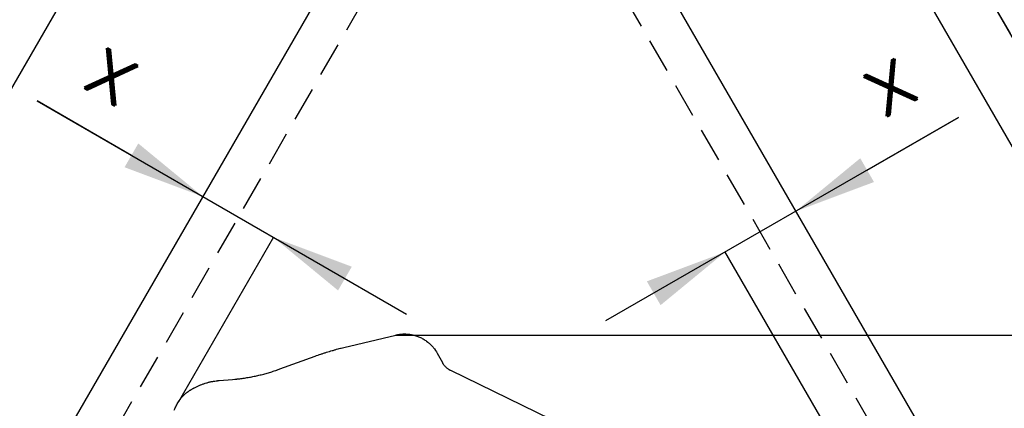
# Model space of a CAD drawing. Header units: millimetres. Extents: x -29 to 951, y -155 to 779.
# Tile 5 of 7: x 248 to 606, y 318 to 460. Entities that reach past the tile are written whole.
import ezdxf

# ---------------------------------------------------------------- set-up
doc = ezdxf.new("R2010")
doc.units = ezdxf.units.MM
doc.header["$LTSCALE"] = 5
doc.linetypes.add('ČÁRKOVANÁX2', pattern=[1.5, 1, -0.5])
doc.layers.add('Kóty', color=2, linetype='Continuous')
doc.layers.add('Značka', color=7, linetype='Continuous')
doc.styles.get("Standard").update_dxf_attribs({"font": 'romand.shx', "height": 25})
doc.dimstyles.get("Standard").update_dxf_attribs({"dimtxt": 25, "dimasz": 30, "dimexe": 0.18, "dimexo": 0.0625, "dimgap": 12.5, "dimtad": 1, "dimdec": 0, "dimzin": 0, "dimdsep": 46, "dimtxsty": 'Standard', "dimcen": 0.09, "dimadec": 0, "dimazin": 0, "dimtfac": 1, "dimtdec": 0, "dimtofl": 0, "dimtmove": 0, "dimatfit": 3, "dimfxl": 1, "dimtolj": 1, "dimtzin": 0, "dimarcsym": 0})

# ---------------------------------------------------------------- blocks, each defined once
blk = doc.blocks.new('*D2')
at = {"layer": 'Defpoints', "color": 0, "transparency": 16777216}
for p in [(384.64, 344.92), (945.72, 344.92), (452.81, 115.07)]:
    blk.add_point(p, dxfattribs=at)
at = {"layer": 'Kóty', "color": 0, "lineweight": -2, "transparency": 16777216}
for p, q in [((384.7, 344.92), (945.9, 344.92)), ((945.72, 145.07), (945.72, 314.92)), ((452.87, 115.07), (945.9, 115.07))]:
    blk.add_line(p, q, dxfattribs=at)
at = {"layer": 'Kóty', "color": 0, "transparency": 16777216}
for points in [[(940.72, 314.92), (950.72, 314.92), (945.72, 344.92)], [(940.72, 145.07), (950.72, 145.07), (945.72, 115.07)]]:
    blk.add_solid(points, dxfattribs=at)
at = {"layer": 'Kóty', "color": 0, "transparency": 16777216, "insert": (920.72, 230), "char_height": 25, "attachment_point": 5, "rotation": 90}
blk.add_mtext('\\A1;230', dxfattribs=at)

msp = doc.modelspace()

# ---------------------------------------------------------------- linework, layer by layer
at = {"layer": 'Kóty'}
for p, q in [((254.16, 430.13), (388.52, 352.55)), ((288.45, 410.33), (254.16, 430.13)), ((589.35, 424.16), (460.97, 350.04)), ((556.09, 404.95), (589.35, 424.16)), ((305.66, 320.75), (340.23, 380.64)), ((594.11, 219.83), (504.35, 375.29))]:
    msp.add_line(p, q, dxfattribs=at)
for points in [[(290.95, 414.66), (285.95, 406), (314.43, 395.33)], [(553.59, 409.28), (558.59, 400.62), (530.11, 389.95)], [(368.62, 369.81), (363.62, 361.15), (340.14, 380.48)], [(475.96, 364.46), (480.96, 355.8), (504.44, 375.13)]]:
    msp.add_solid(points, dxfattribs=at)
at = {"layer": 'Značka', "color": 6, "linetype": 'ČÁRKOVANÁX2', "ltscale": 2.5}
for points in [[(870.72, 0.06), (420.72, 779.48), (-29.28, 0.06)], [(169.9, 115), (420.72, 549.42), (671.53, 115)]]:
    msp.add_lwpolyline(points, close=True, dxfattribs=at)
at = {"layer": 'Značka', "color": 5}
msp.add_lwpolyline([(836.08, 60), (455.36, 719.42)], dxfattribs=at)
at = {"layer": 'Značka', "color": 1}
msp.add_lwpolyline([(801.43, 20), (40, 20, -0.003586), (38.95, 20.04, -0.010756), (37.91, 20.11, -0.05582), (33.82, 20.95, -0.05597), (30, 22.68, -0.06955), (25.83, 25.83, -0.069786), (22.68, 30, -0.069503), (20.65, 34.81, -0.067814), (20, 40, -0.055933), (20.39, 44.19, -0.060881), (21.73, 48.13, -0.012187), (22.19, 49.07, -0.00406), (22.68, 50), (403.4, 709.42)], format="xyb", dxfattribs=at)
for points in [[(438.04, 709.42), (818.76, 50)], [(143.92, 100), (420.72, 579.42), (697.51, 100), (143.92, 100)]]:
    msp.add_lwpolyline(points, dxfattribs=at)
at = {"layer": 'Značka', "color": 5}
msp.add_lwpolyline([(304.06, 317.63, -0.01554), (304.37, 318.42, -0.017328), (304.74, 319.19, -0.015871), (305.15, 319.93, -0.011047), (305.6, 320.65, -0.008908), (305.98, 321.21, -0.012953), (306.38, 321.76, -0.014367), (306.81, 322.28, -0.013147), (307.27, 322.79, -0.013506), (307.75, 323.26, -0.015529), (308.26, 323.71, -0.014272), (308.79, 324.13, -0.009887), (309.34, 324.52), (309.48, 324.62), (309.62, 324.71), (309.76, 324.8), (309.9, 324.89), (310.05, 324.98), (310.19, 325.07), (310.3, 325.14), (310.42, 325.22), (310.45, 325.23), (310.48, 325.25), (310.93, 325.5), (310.96, 325.52), (310.98, 325.53), (311.07, 325.58), (311.16, 325.63), (311.28, 325.69), (311.39, 325.75, -0.006133), (311.85, 325.99, -0.006421), (312.32, 326.22, -0.00629), (312.8, 326.43, -0.005878), (313.28, 326.64, -0.006019), (313.76, 326.83, -0.006534), (314.25, 327.01, -0.005866), (314.74, 327.18), (315.24, 327.34), (315.74, 327.5, -0.006093), (316.24, 327.64, -0.006827), (316.74, 327.78, -0.006202), (317.25, 327.9, -0.006414), (317.76, 328, -0.007439), (318.27, 328.1, -0.006765), (318.78, 328.18), (319.3, 328.25), (319.43, 328.26), (319.56, 328.28), (319.66, 328.29), (319.77, 328.3), (319.79, 328.3), (319.82, 328.31), (320.34, 328.36), (325.19, 328.74), (326.07, 328.83), (326.12, 328.83), (326.16, 328.84), (326.34, 328.86), (326.51, 328.87), (326.74, 328.9), (326.96, 328.92, 0.003353), (327.84, 329.03, 0.003809), (328.72, 329.14, 0.00392), (329.6, 329.27, 0.003614), (330.48, 329.41, 0.003623), (331.35, 329.56, 0.003918), (332.23, 329.73, 0.0035), (333.1, 329.91, 0.002349), (333.97, 330.09, 0.002331), (334.83, 330.29, 0.003605), (335.7, 330.49, 0.004097), (336.56, 330.71, 0.003731), (337.42, 330.94, 0.003859), (338.27, 331.18, 0.004497), (339.12, 331.44, 0.004116), (339.97, 331.71, 0.002639), (340.81, 331.99), (341.02, 332.06), (341.23, 332.14), (341.4, 332.19), (341.57, 332.25), (341.61, 332.27), (341.65, 332.28), (342.49, 332.58), (355.25, 337.22), (355.77, 337.41), (356.28, 337.59), (356.39, 337.63), (356.49, 337.67), (356.91, 337.81), (357.32, 337.95, -0.001579), (357.85, 338.13, -0.001508), (358.37, 338.3, -0.001579), (358.89, 338.47, -0.001632), (359.42, 338.63), (359.94, 338.8), (360.47, 338.96), (360.99, 339.11), (361.52, 339.27, -0.001791), (362.05, 339.42, -0.001707), (362.58, 339.57), (363.11, 339.72), (363.64, 339.86), (364.07, 339.97), (364.5, 340.08), (364.6, 340.1), (364.71, 340.13), (365.24, 340.26), (365.78, 340.39), (384.64, 344.92), (384.67, 344.93), (384.69, 344.93), (384.81, 344.96), (384.92, 344.98), (385.07, 345.01), (385.21, 345.04), (385.36, 345.07), (385.5, 345.09), (385.65, 345.12), (385.79, 345.14, -0.011853), (386.37, 345.23, -0.012561), (386.96, 345.28, -0.012526), (387.55, 345.31, -0.01189), (388.13, 345.3, -0.012117), (388.72, 345.28, -0.013268), (389.31, 345.22, -0.012077), (389.89, 345.14, -0.008493), (390.47, 345.03, -0.010684), (391.19, 344.87, -0.015136), (391.9, 344.68, -0.016522), (392.6, 344.44, -0.014715), (393.28, 344.16, -0.014651), (393.94, 343.85, -0.016126), (394.59, 343.49, -0.014667), (395.21, 343.1, -0.010249), (395.82, 342.68), (396.29, 342.32, -0.011895), (396.75, 341.95, -0.013358), (397.19, 341.56, -0.012633), (397.61, 341.14, -0.012578), (398.01, 340.71, -0.013059), (398.38, 340.26), (398.67, 339.89), (398.94, 339.5), (399, 339.4), (399.07, 339.3), (399.38, 338.81), (399.68, 338.3), (401.56, 334.91), (401.67, 334.73), (401.77, 334.55), (401.79, 334.52), (401.82, 334.48), (401.91, 334.34), (402, 334.21), (402.13, 334.04), (402.26, 333.88), (402.39, 333.72), (402.53, 333.57), (402.68, 333.42), (402.83, 333.27), (402.98, 333.13), (403.13, 332.99), (403.29, 332.86), (403.46, 332.74), (403.63, 332.61), (403.8, 332.5), (403.94, 332.41), (404.08, 332.33), (404.12, 332.31), (404.16, 332.29), (404.34, 332.19), (404.52, 332.1), (482.97, 293.84)], format="xyb", dxfattribs=at)

# ---------------------------------------------------------------- texts
at = {"layer": 'Kóty', "char_height": 25, "attachment_point": 5}
for insert, rotation in [((283.16, 442.47), 329.9999), ((562.6, 438.64), 30.0001)]:
    msp.add_mtext('\\A1;x', dxfattribs=dict(at, insert=insert, rotation=rotation))

# ---------------------------------------------------------------- dimensions: what is measured, and where the dimension line sits
at = {"layer": 'Kóty'}
dim = msp.add_linear_dim(base=(945.72, 344.92), p1=(452.81, 115.07), p2=(384.64, 344.92), angle=90, dimstyle='Standard', dxfattribs=at)
dim.commit()
dim.dimension.update_dxf_attribs({"geometry": '*D2', "text_midpoint": (920.72, 230)})

doc.saveas('drawing.dxf')
